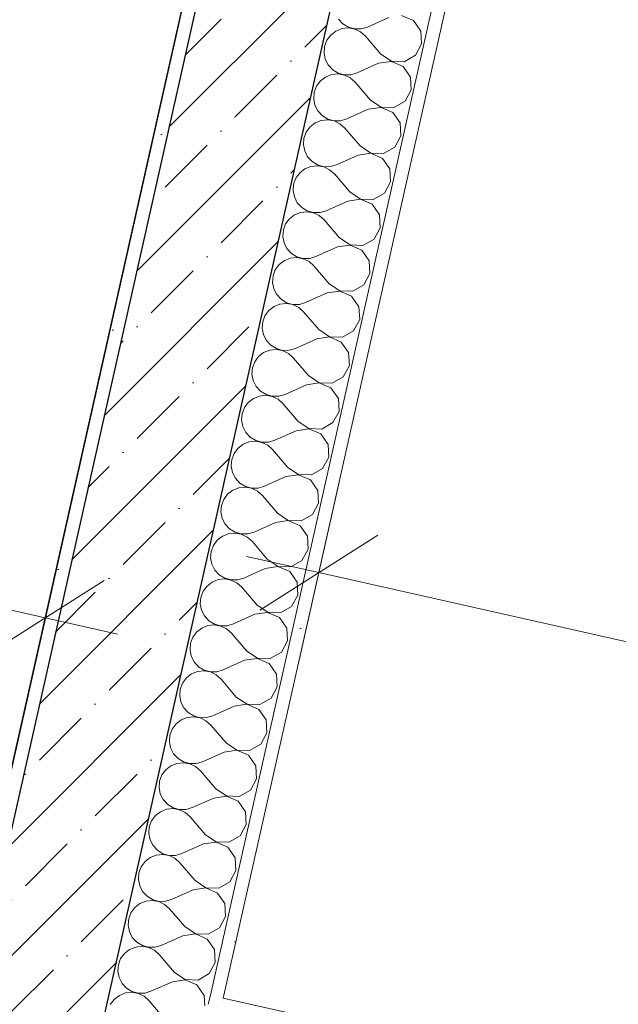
# Model space of a CAD drawing. Header units: millimetres. Extents: x -7145539 to -6664766, y 5874041 to 6141700.
# Tile 160 of 177: x -6931675 to -6930766, y 5904835 to 5906329. Entities that reach past the tile are written whole.
import ezdxf
from ezdxf.enums import TextEntityAlignment as Align

# ---------------------------------------------------------------- set-up
doc = ezdxf.new("R2010")
doc.units = ezdxf.units.MM
doc.header["$MEASUREMENT"] = 0
for name, color, linetype in [('S - квартира_помещение.АР', 7, 'Continuous'), ('S - МОП.АР', 7, 'Continuous'), ('АР-Стены_внутренние_пилоны.АР', 7, 'Continuous'), ('АР-Чертеж-Размеры.АР', 7, 'Continuous')]:
    doc.layers.add(name, color=color, linetype=linetype)
for name, color, linetype, lineweight in [('S - квартира_помещение.АР_Ном._пера__101', 252, 'Continuous', 0), ('АР-Стены_внутренние_пилоны.АР_Ном._пера__1', 7, 'Continuous', 15), ('АР-Чертеж-Размеры.АР_Ном._пера__1', 7, 'Continuous', 0), ('Паспорта Зон Archicad_Ном._пера__1', 7, 'Continuous', 0)]:
    doc.layers.add(name, color=color, linetype=linetype, lineweight=lineweight)
doc.styles.add('РЎР“Р•РќР•Р\xa0Р\x98Р\xa0_РЎРўР\x98Р›Р¬_1', font='txt')
doc.styles.add('РЎР“Р•РќР•Р\xa0Р\x98Р\xa0_РЎРўР\x98Р›Р¬_6', font='GOST_Common.ttf')
doc.dimstyles.new('СГЕНЕРИР_СТИЛЬ__1', dxfattribs={"dimtxt": 150, "dimasz": 142.5, "dimexe": 0.18, "dimexo": 0.0625, "dimgap": 0, "dimtad": 1, "dimdec": 0, "dimzin": 0, "dimdsep": 46, "dimtxsty": 'РЎР“Р•РќР•Р\xa0Р\x98Р\xa0_РЎРўР\x98Р›Р¬_6', "dimblk": 'ARROWHEAD_6', "dimblk1": 'ARROWHEAD_6', "dimblk2": 'ARROWHEAD_6', "dimcen": 0.09, "dimse1": 1, "dimse2": 1, "dimclrd": 7, "dimclre": 7, "dimclrt": 7, "dimazin": 0, "dimtfac": 1, "dimtdec": 4, "dimtmove": 0, "dimatfit": 3, "dimfxl": 1, "dimtolj": 1, "dimtzin": 0, "dimarcsym": 0})
doc.dimstyles.new('СГЕНЕРИР_СТИЛЬ__2', dxfattribs={"dimtxt": 150, "dimasz": 142.5, "dimexe": 0.18, "dimexo": 0.0625, "dimgap": 0, "dimtad": 1, "dimdec": 0, "dimzin": 0, "dimdsep": 46, "dimtxsty": 'РЎР“Р•РќР•Р\xa0Р\x98Р\xa0_РЎРўР\x98Р›Р¬_6', "dimblk": 'ARROWHEAD_6', "dimblk1": 'ARROWHEAD_6', "dimblk2": 'ARROWHEAD_6', "dimcen": 0.09, "dimse1": 1, "dimse2": 1, "dimclrd": 7, "dimclre": 7, "dimclrt": 7, "dimazin": 0, "dimtfac": 1, "dimtdec": 4, "dimtmove": 2, "dimatfit": 3, "dimfxl": 1, "dimtolj": 1, "dimtzin": 0, "dimarcsym": 0})
pattern_1 = [(45, (-6321637.81, 6319297.94), (-111.369318, 111.369318), [0, -105, 0, -157.5]), (110, (-6321287.81, 6319297.94), (148.001588, 53.868173), [0, -77, 0, -133])]

# ---------------------------------------------------------------- blocks, each defined once
blk = doc.blocks.new('Кухня_3_32_1', base_point=(-6933700.5, 5904652.8))
at = {"layer": 'S - квартира_помещение.АР_Ном._пера__101', "color": 252, "linetype": 'Continuous', "lineweight": 0, "flags": 128}
blk.add_lwpolyline([(-6934395.3, 5907283.3), (-6935103.1, 5904131.9), (-6932078.4, 5903452.5), (-6931370.6, 5906603.9)], close=True, dxfattribs=at)
at = {"layer": 'Паспорта Зон Archicad_Ном._пера__1', "color": 7, "lineweight": 0, "style": 'РЎР“Р•РќР•Р\xa0Р\x98Р\xa0_РЎРўР\x98Р›Р¬_1'}
blk.add_attdef('ROOM_NUMBER', text='', height=250, rotation=347.3411, dxfattribs=at).set_placement((-6933229.9, 5905160.8), align=Align.MIDDLE_CENTER)
blk = doc.blocks.new('Стена_201_1', base_point=(-6931226.8, 5906694.6))
at = {"layer": 'АР-Стены_внутренние_пилоны.АР', "linetype": 'Continuous', "lineweight": 0, "true_color": 0x000000}
h = blk.add_hatch(dxfattribs=at)
h.set_pattern_fill('ШТУКАТУРКА__ГИПС_01_0001', color=18, style=0, pattern_type=2)
h.set_pattern_definition(pattern_1)
h.paths.add_polyline_path([(-6931365.8, 5906623.3), (-6931816.2, 5904617.6), (-6931792.7, 5904631), (-6931346.2, 5906618.9)])
h = blk.add_hatch(dxfattribs=at)
h.set_pattern_fill('ЖЕЛЕЗОБЕТОН__PROJECT__0001', color=18, style=0, pattern_type=2)
h.set_pattern_definition([(45, (-6321637.81, 6318947.94), (-84.852814, 84.852814), []), (45, (-6321680.24, 6318990.37), (-84.852814, 84.852814), [90, -30, 0, -30])])
h.paths.add_polyline_path([(-6931346.2, 5906618.9), (-6931752.9, 5904808.4), (-6931557.8, 5904764.6), (-6931151.1, 5906575.1)])
at = {"layer": 'АР-Стены_внутренние_пилоны.АР_Ном._пера__1', "color": 7, "linetype": 'Continuous', "lineweight": 30}
blk.add_line((-6931346.2, 5906618.9), (-6931752.9, 5904808.4), dxfattribs=at)
at = {"layer": 'АР-Стены_внутренние_пилоны.АР_Ном._пера__1', "color": 7, "linetype": 'Continuous', "lineweight": 0, "flags": 128}
blk.add_lwpolyline([(-6931365.8, 5906623.3), (-6931816.2, 5904617.6)], dxfattribs=at)
at = {"layer": 'АР-Стены_внутренние_пилоны.АР_Ном._пера__1', "color": 7, "linetype": 'Continuous', "lineweight": 30, "flags": 128}
blk.add_lwpolyline([(-6931557.8, 5904764.6), (-6931151.1, 5906575.1)], dxfattribs=at)
blk = doc.blocks.new('*D1201', base_point=(-6321637.8, 6318947.9))
at = {"layer": 'АР-Чертеж-Размеры.АР_Ном._пера__1', "color": 7, "linetype": 'Continuous', "lineweight": 0, "transparency": 16777216}
for p, q in [((-6934691.6, 5905963.6), (-6934630, 5906238)), ((-6934571.2, 5906157.6), (-6934750.4, 5906044.1)), ((-6934770.6, 5906125.5), (-6934660.8, 5906100.8)), ((-6934660.8, 5906100.8), (-6931635.7, 5905421.4)), ((-6931666.5, 5905284.2), (-6931604.9, 5905558.6)), ((-6931725.3, 5905364.6), (-6931546.1, 5905478.1)), ((-6931635.7, 5905421.4), (-6931526, 5905396.7))]:
    blk.add_line(p, q, dxfattribs=at)
at = {"layer": 'АР-Чертеж-Размеры.АР_Ном._пера__1', "color": 7, "lineweight": 0, "transparency": 16777216, "insert": (-6933359.6, 5905839.3), "char_height": 150, "attachment_point": 7, "rotation": 347.3411, "style": 'РЎР“Р•РќР•Р\xa0Р\x98Р\xa0_РЎРўР\x98Р›Р¬_6'}
blk.add_mtext('\\A1;{\\pql;\\fGOST Common|b0|i0|c204|p0;\\W1.000000;3\xa0100}', dxfattribs=at)
blk = doc.blocks.new('ARROWHEAD_6')
at = {"color": 0, "linetype": 'Continuous', "lineweight": 0}
for p, q in [((-0.5, -0.5), (0.5, 0.5)), ((0, 0), (-1, 0))]:
    blk.add_line(p, q, dxfattribs=at)
blk = doc.blocks.new('Стена_381_1', base_point=(-6925670.9, 5903503.8))
at = {"layer": 'АР-Стены_внутренние_пилоны.АР', "linetype": 'Continuous', "lineweight": 0, "true_color": 0x000000}
h = blk.add_hatch(dxfattribs=at)
h.set_pattern_fill('ШТУКАТУРКА__ГИПС_01_0001', color=18, style=0, pattern_type=2)
h.set_pattern_definition(pattern_1)
h.paths.add_polyline_path([(-6931388.1, 5904835), (-6931365.5, 5904844.4), (-6931385, 5904848.8)])
h = blk.add_hatch(dxfattribs=at)
h.set_pattern_fill('ШТУКАТУРКА__ГИПС_01_0001', color=18, style=0, pattern_type=2)
h.set_pattern_definition(pattern_1)
h.paths.add_polyline_path([(-6931388.1, 5904835), (-6931389.4, 5904829.2), (-6931369.9, 5904824.9), (-6931365.5, 5904844.4)])
h = blk.add_hatch(dxfattribs=at)
h.set_pattern_fill('ШТУКАТУРКА__ГИПС_01_0001', color=18, style=0, pattern_type=2)
h.set_pattern_definition(pattern_1)
h.paths.add_polyline_path([(-6931369.9, 5904824.9), (-6925779.3, 5903569.2), (-6925774.9, 5903588.7), (-6931365.5, 5904844.4)])
at = {"layer": 'АР-Стены_внутренние_пилоны.АР_Ном._пера__1', "color": 7, "linetype": 'Continuous', "lineweight": 0}
blk.add_line((-6931385, 5904848.8), (-6931388.1, 5904835), dxfattribs=at)
at = {"layer": 'АР-Стены_внутренние_пилоны.АР_Ном._пера__1', "color": 7, "linetype": 'Continuous', "lineweight": 0, "flags": 128}
blk.add_lwpolyline([(-6925774.9, 5903588.7), (-6931365.5, 5904844.4)], dxfattribs=at)
blk = doc.blocks.new('*X1382', base_point=(-6321637.8, 6318947.9))
at = {"layer": 'АР-Стены_внутренние_пилоны.АР_Ном._пера__1', "color": 7, "linetype": 'Continuous', "lineweight": 0}
for p, q in [((-6931190.4, 5906330.4), (-6931183.7, 5906323.1)), ((-6931113.9, 5906332.9), (-6931146.5, 5906318.2)), ((-6931076.7, 5906328), (-6931094.6, 5906335.7)), ((-6931065.5, 5906312), (-6931076.7, 5906328)), ((-6931194.5, 5906312.1), (-6931202.3, 5906306.1)), ((-6931185.3, 5906315.8), (-6931194.5, 5906312.1)), ((-6931175.5, 5906316.8), (-6931185.3, 5906315.8)), ((-6931183.7, 5906323.1), (-6931175.3, 5906318)), ((-6931165.8, 5906315.1), (-6931175.5, 5906316.8)), ((-6931175.3, 5906318), (-6931165.8, 5906315.4)), ((-6931165.8, 5906315.4), (-6931155.9, 5906315.5)), ((-6931157, 5906310.8), (-6931165.8, 5906315.1)), ((-6931149.6, 5906304.3), (-6931157, 5906310.8)), ((-6931155.9, 5906315.5), (-6931146.5, 5906318.2)), ((-6931064.4, 5906292.5), (-6931065.5, 5906312)), ((-6931208.1, 5906298.2), (-6931211.6, 5906288.9)), ((-6931202.3, 5906306.1), (-6931208.1, 5906298.2)), ((-6931126.4, 5906277.1), (-6931149.6, 5906304.3)), ((-6931211.6, 5906288.9), (-6931212.4, 5906279.1)), ((-6931073.7, 5906275.3), (-6931064.4, 5906292.5)), ((-6931212.4, 5906279.1), (-6931210.5, 5906269.4)), ((-6931210.5, 5906269.4), (-6931206, 5906260.7)), ((-6931110.2, 5906266), (-6931129.5, 5906263.2)), ((-6931126.4, 5906277.1), (-6931110.2, 5906266.3)), ((-6931110.2, 5906266.3), (-6931090.7, 5906265.6)), ((-6931092.3, 5906258.3), (-6931110.2, 5906266)), ((-6931090.7, 5906265.6), (-6931073.7, 5906275.3)), ((-6931206, 5906260.7), (-6931199.3, 5906253.4)), ((-6931199.3, 5906253.4), (-6931190.9, 5906248.3)), ((-6931129.5, 5906263.2), (-6931162.1, 5906248.5)), ((-6931081.1, 5906242.3), (-6931092.3, 5906258.3)), ((-6931217.9, 5906236.4), (-6931223.8, 5906228.5)), ((-6931210.1, 5906242.4), (-6931217.9, 5906236.4)), ((-6931201, 5906246.1), (-6931210.1, 5906242.4)), ((-6931191.2, 5906247.1), (-6931201, 5906246.1)), ((-6931181.5, 5906245.4), (-6931191.2, 5906247.1)), ((-6931190.9, 5906248.3), (-6931181.4, 5906245.7)), ((-6931172.6, 5906241.1), (-6931181.5, 5906245.4)), ((-6931181.4, 5906245.7), (-6931171.6, 5906245.8)), ((-6931165.2, 5906234.6), (-6931172.6, 5906241.1)), ((-6931171.6, 5906245.8), (-6931162.1, 5906248.5)), ((-6931080, 5906222.8), (-6931081.1, 5906242.3)), ((-6931223.8, 5906228.5), (-6931227.3, 5906219.2)), ((-6931142.1, 5906207.4), (-6931165.2, 5906234.6)), ((-6931089.4, 5906205.6), (-6931080, 5906222.8)), ((-6931227.3, 5906219.2), (-6931228.1, 5906209.4)), ((-6931228.1, 5906209.4), (-6931226.2, 5906199.7)), ((-6931142.1, 5906207.4), (-6931125.8, 5906196.6)), ((-6931106.3, 5906195.9), (-6931089.4, 5906205.6)), ((-6931226.2, 5906199.7), (-6931221.7, 5906191)), ((-6931221.7, 5906191), (-6931215, 5906183.7)), ((-6931145.2, 5906193.5), (-6931177.8, 5906178.8)), ((-6931125.9, 5906196.3), (-6931145.2, 5906193.5)), ((-6931108, 5906188.6), (-6931125.9, 5906196.3)), ((-6931125.8, 5906196.6), (-6931106.3, 5906195.9)), ((-6931216.6, 5906176.4), (-6931225.8, 5906172.7)), ((-6931206.8, 5906177.4), (-6931216.6, 5906176.4)), ((-6931215, 5906183.7), (-6931206.6, 5906178.6)), ((-6931197.1, 5906175.7), (-6931206.8, 5906177.4)), ((-6931206.6, 5906178.6), (-6931197.1, 5906176)), ((-6931197.1, 5906176), (-6931187.2, 5906176.1)), ((-6931188.3, 5906171.4), (-6931197.1, 5906175.7)), ((-6931187.2, 5906176.1), (-6931177.8, 5906178.8)), ((-6931096.8, 5906172.6), (-6931108, 5906188.6)), ((-6931233.6, 5906166.7), (-6931239.4, 5906158.8)), ((-6931225.8, 5906172.7), (-6931233.6, 5906166.7)), ((-6931180.9, 5906164.9), (-6931188.3, 5906171.4)), ((-6931157.7, 5906137.7), (-6931180.9, 5906164.9)), ((-6931095.7, 5906153.1), (-6931096.8, 5906172.6)), ((-6931242.9, 5906149.5), (-6931243.7, 5906139.7)), ((-6931239.4, 5906158.8), (-6931242.9, 5906149.5)), ((-6931105, 5906135.9), (-6931095.7, 5906153.1)), ((-6931243.7, 5906139.7), (-6931241.8, 5906130.1)), ((-6931157.7, 5906137.7), (-6931141.5, 5906126.9)), ((-6931122, 5906126.2), (-6931105, 5906135.9)), ((-6931241.8, 5906130.1), (-6931237.3, 5906121.3)), ((-6931237.3, 5906121.3), (-6931230.6, 5906114.1)), ((-6931160.8, 5906123.8), (-6931193.4, 5906109.1)), ((-6931141.5, 5906126.6), (-6931160.8, 5906123.8)), ((-6931141.5, 5906126.9), (-6931122, 5906126.2)), ((-6931123.6, 5906118.9), (-6931141.5, 5906126.6)), ((-6931112.4, 5906102.9), (-6931123.6, 5906118.9)), ((-6931241.4, 5906103), (-6931249.2, 5906097)), ((-6931232.3, 5906106.7), (-6931241.4, 5906103)), ((-6931222.5, 5906107.7), (-6931232.3, 5906106.7)), ((-6931230.6, 5906114.1), (-6931222.2, 5906108.9)), ((-6931212.8, 5906106), (-6931222.5, 5906107.7)), ((-6931222.2, 5906108.9), (-6931212.7, 5906106.3)), ((-6931203.9, 5906101.7), (-6931212.8, 5906106)), ((-6931212.7, 5906106.3), (-6931202.9, 5906106.4)), ((-6931196.5, 5906095.2), (-6931203.9, 5906101.7)), ((-6931202.9, 5906106.4), (-6931193.4, 5906109.1)), ((-6931111.4, 5906083.4), (-6931112.4, 5906102.9)), ((-6931255.1, 5906089.1), (-6931258.6, 5906079.9)), ((-6931249.2, 5906097), (-6931255.1, 5906089.1)), ((-6931173.4, 5906068), (-6931196.5, 5906095.2)), ((-6931258.6, 5906079.9), (-6931259.4, 5906070)), ((-6931120.7, 5906066.2), (-6931111.4, 5906083.4)), ((-6931259.4, 5906070), (-6931257.5, 5906060.4)), ((-6931257.5, 5906060.4), (-6931253, 5906051.6)), ((-6931157.2, 5906056.9), (-6931176.5, 5906054.1)), ((-6931173.4, 5906068), (-6931157.1, 5906057.2)), ((-6931139.3, 5906049.2), (-6931157.2, 5906056.9)), ((-6931157.1, 5906057.2), (-6931137.6, 5906056.6)), ((-6931137.6, 5906056.6), (-6931120.7, 5906066.2)), ((-6931253, 5906051.6), (-6931246.3, 5906044.4)), ((-6931246.3, 5906044.4), (-6931237.9, 5906039.2)), ((-6931176.5, 5906054.1), (-6931209.1, 5906039.5)), ((-6931128.1, 5906033.2), (-6931139.3, 5906049.2)), ((-6931264.9, 5906027.3), (-6931270.8, 5906019.4)), ((-6931257.1, 5906033.3), (-6931264.9, 5906027.3)), ((-6931248, 5906037), (-6931257.1, 5906033.3)), ((-6931238.2, 5906038), (-6931248, 5906037)), ((-6931228.4, 5906036.3), (-6931238.2, 5906038)), ((-6931237.9, 5906039.2), (-6931228.4, 5906036.6)), ((-6931228.4, 5906036.6), (-6931218.5, 5906036.7)), ((-6931219.6, 5906032.1), (-6931228.4, 5906036.3)), ((-6931212.2, 5906025.5), (-6931219.6, 5906032.1)), ((-6931218.5, 5906036.7), (-6931209.1, 5906039.5)), ((-6931127, 5906013.7), (-6931128.1, 5906033.2)), ((-6931270.8, 5906019.4), (-6931274.2, 5906010.2)), ((-6931189, 5905998.3), (-6931212.2, 5906025.5)), ((-6931136.3, 5905996.5), (-6931127, 5906013.7)), ((-6931274.2, 5906010.2), (-6931275, 5906000.3)), ((-6931275, 5906000.3), (-6931273.1, 5905990.7)), ((-6931189, 5905998.3), (-6931172.8, 5905987.5)), ((-6931153.3, 5905986.9), (-6931136.3, 5905996.5)), ((-6931273.1, 5905990.7), (-6931268.7, 5905981.9)), ((-6931268.7, 5905981.9), (-6931262, 5905974.7)), ((-6931192.2, 5905984.4), (-6931224.7, 5905969.8)), ((-6931172.8, 5905987.2), (-6931192.2, 5905984.4)), ((-6931172.8, 5905987.5), (-6931153.3, 5905986.9)), ((-6931154.9, 5905979.5), (-6931172.8, 5905987.2)), ((-6931263.6, 5905967.3), (-6931272.8, 5905963.6)), ((-6931253.8, 5905968.3), (-6931263.6, 5905967.3)), ((-6931262, 5905974.7), (-6931253.5, 5905969.5)), ((-6931244.1, 5905966.6), (-6931253.8, 5905968.3)), ((-6931253.5, 5905969.5), (-6931244, 5905966.9)), ((-6931235.2, 5905962.4), (-6931244.1, 5905966.6)), ((-6931244, 5905966.9), (-6931234.2, 5905967)), ((-6931234.2, 5905967), (-6931224.7, 5905969.8)), ((-6931143.7, 5905963.5), (-6931154.9, 5905979.5)), ((-6931280.6, 5905957.6), (-6931286.4, 5905949.7)), ((-6931272.8, 5905963.6), (-6931280.6, 5905957.6)), ((-6931227.9, 5905955.8), (-6931235.2, 5905962.4)), ((-6931204.7, 5905928.7), (-6931227.9, 5905955.8)), ((-6931142.7, 5905944), (-6931143.7, 5905963.5)), ((-6931289.9, 5905940.5), (-6931290.7, 5905930.6)), ((-6931286.4, 5905949.7), (-6931289.9, 5905940.5)), ((-6931152, 5905926.9), (-6931142.7, 5905944)), ((-6931290.7, 5905930.6), (-6931288.8, 5905921)), ((-6931204.7, 5905928.7), (-6931188.4, 5905917.8)), ((-6931168.9, 5905917.2), (-6931152, 5905926.9)), ((-6931288.8, 5905921), (-6931284.3, 5905912.2)), ((-6931284.3, 5905912.2), (-6931277.6, 5905905)), ((-6931207.8, 5905914.7), (-6931240.4, 5905900.1)), ((-6931188.5, 5905917.6), (-6931207.8, 5905914.7)), ((-6931170.6, 5905909.8), (-6931188.5, 5905917.6)), ((-6931188.4, 5905917.8), (-6931168.9, 5905917.2)), ((-6931159.4, 5905893.8), (-6931170.6, 5905909.8)), ((-6931288.4, 5905894), (-6931296.2, 5905887.9)), ((-6931279.3, 5905897.6), (-6931288.4, 5905894)), ((-6931269.5, 5905898.6), (-6931279.3, 5905897.6)), ((-6931277.6, 5905905), (-6931269.2, 5905899.9)), ((-6931259.8, 5905897), (-6931269.5, 5905898.6)), ((-6931269.2, 5905899.9), (-6931259.7, 5905897.2)), ((-6931250.9, 5905892.7), (-6931259.8, 5905897)), ((-6931259.7, 5905897.2), (-6931249.8, 5905897.3)), ((-6931243.5, 5905886.1), (-6931250.9, 5905892.7)), ((-6931249.8, 5905897.3), (-6931240.4, 5905900.1)), ((-6931158.3, 5905874.3), (-6931159.4, 5905893.8)), ((-6931302.1, 5905880), (-6931305.5, 5905870.8)), ((-6931296.2, 5905887.9), (-6931302.1, 5905880)), ((-6931220.3, 5905859), (-6931243.5, 5905886.1)), ((-6931305.5, 5905870.8), (-6931306.3, 5905861)), ((-6931167.6, 5905857.2), (-6931158.3, 5905874.3)), ((-6931306.3, 5905861), (-6931304.4, 5905851.3)), ((-6931304.4, 5905851.3), (-6931300, 5905842.5)), ((-6931204.1, 5905847.9), (-6931223.5, 5905845)), ((-6931220.3, 5905859), (-6931204.1, 5905848.1)), ((-6931204.1, 5905848.1), (-6931184.6, 5905847.5)), ((-6931186.2, 5905840.1), (-6931204.1, 5905847.9)), ((-6931184.6, 5905847.5), (-6931167.6, 5905857.2)), ((-6931300, 5905842.5), (-6931293.3, 5905835.3)), ((-6931293.3, 5905835.3), (-6931284.8, 5905830.2)), ((-6931223.5, 5905845), (-6931256, 5905830.4)), ((-6931175.1, 5905824.1), (-6931186.2, 5905840.1)), ((-6931311.9, 5905818.2), (-6931317.7, 5905810.3)), ((-6931304.1, 5905824.3), (-6931311.9, 5905818.2)), ((-6931294.9, 5905827.9), (-6931304.1, 5905824.3)), ((-6931285.1, 5905829), (-6931294.9, 5905827.9)), ((-6931275.4, 5905827.3), (-6931285.1, 5905829)), ((-6931284.8, 5905830.2), (-6931275.3, 5905827.5)), ((-6931266.5, 5905823), (-6931275.4, 5905827.3)), ((-6931275.3, 5905827.5), (-6931265.5, 5905827.6)), ((-6931259.2, 5905816.4), (-6931266.5, 5905823)), ((-6931265.5, 5905827.6), (-6931256, 5905830.4)), ((-6931174, 5905804.6), (-6931175.1, 5905824.1)), ((-6931317.7, 5905810.3), (-6931321.2, 5905801.1)), ((-6931236, 5905789.3), (-6931259.2, 5905816.4)), ((-6931183.3, 5905787.5), (-6931174, 5905804.6)), ((-6931321.2, 5905801.1), (-6931322, 5905791.3)), ((-6931322, 5905791.3), (-6931320.1, 5905781.6)), ((-6931236, 5905789.3), (-6931219.7, 5905778.4)), ((-6931200.2, 5905777.8), (-6931183.3, 5905787.5)), ((-6931320.1, 5905781.6), (-6931315.6, 5905772.8)), ((-6931315.6, 5905772.8), (-6931308.9, 5905765.6)), ((-6931239.1, 5905775.3), (-6931271.7, 5905760.7)), ((-6931219.8, 5905778.2), (-6931239.1, 5905775.3)), ((-6931201.9, 5905770.4), (-6931219.8, 5905778.2)), ((-6931219.7, 5905778.4), (-6931200.2, 5905777.8)), ((-6931310.6, 5905758.2), (-6931319.7, 5905754.6)), ((-6931300.8, 5905759.3), (-6931310.6, 5905758.2)), ((-6931308.9, 5905765.6), (-6931300.5, 5905760.5)), ((-6931291.1, 5905757.6), (-6931300.8, 5905759.3)), ((-6931300.5, 5905760.5), (-6931291, 5905757.8)), ((-6931282.2, 5905753.3), (-6931291.1, 5905757.6)), ((-6931291, 5905757.8), (-6931281.1, 5905757.9)), ((-6931281.1, 5905757.9), (-6931271.7, 5905760.7)), ((-6931190.7, 5905754.4), (-6931201.9, 5905770.4)), ((-6931327.5, 5905748.5), (-6931333.4, 5905740.6)), ((-6931319.7, 5905754.6), (-6931327.5, 5905748.5)), ((-6931274.8, 5905746.7), (-6931282.2, 5905753.3)), ((-6931251.6, 5905719.6), (-6931274.8, 5905746.7)), ((-6931189.6, 5905734.9), (-6931190.7, 5905754.4)), ((-6931336.8, 5905731.4), (-6931337.6, 5905721.6)), ((-6931333.4, 5905740.6), (-6931336.8, 5905731.4)), ((-6931198.9, 5905717.8), (-6931189.6, 5905734.9)), ((-6931337.6, 5905721.6), (-6931335.7, 5905711.9)), ((-6931251.6, 5905719.6), (-6931235.4, 5905708.8)), ((-6931215.9, 5905708.1), (-6931198.9, 5905717.8)), ((-6931335.7, 5905711.9), (-6931331.3, 5905703.1)), ((-6931331.3, 5905703.1), (-6931324.6, 5905695.9)), ((-6931254.8, 5905705.6), (-6931287.3, 5905691)), ((-6931235.5, 5905708.5), (-6931254.8, 5905705.6)), ((-6931217.5, 5905700.7), (-6931235.5, 5905708.5)), ((-6931235.4, 5905708.8), (-6931215.9, 5905708.1)), ((-6931206.4, 5905684.7), (-6931217.5, 5905700.7)), ((-6931335.4, 5905684.9), (-6931343.2, 5905678.8)), ((-6931326.2, 5905688.5), (-6931335.4, 5905684.9)), ((-6931316.4, 5905689.6), (-6931326.2, 5905688.5)), ((-6931324.6, 5905695.9), (-6931316.1, 5905690.8)), ((-6931306.7, 5905687.9), (-6931316.4, 5905689.6)), ((-6931316.1, 5905690.8), (-6931306.6, 5905688.2)), ((-6931297.8, 5905683.6), (-6931306.7, 5905687.9)), ((-6931306.6, 5905688.2), (-6931296.8, 5905688.2)), ((-6931290.5, 5905677.1), (-6931297.8, 5905683.6)), ((-6931296.8, 5905688.2), (-6931287.3, 5905691)), ((-6931205.3, 5905665.2), (-6931206.4, 5905684.7)), ((-6931349, 5905670.9), (-6931352.5, 5905661.7)), ((-6931343.2, 5905678.8), (-6931349, 5905670.9)), ((-6931267.3, 5905649.9), (-6931290.5, 5905677.1)), ((-6931352.5, 5905661.7), (-6931353.3, 5905651.9)), ((-6931214.6, 5905648.1), (-6931205.3, 5905665.2)), ((-6931353.3, 5905651.9), (-6931351.4, 5905642.2)), ((-6931351.4, 5905642.2), (-6931346.9, 5905633.4)), ((-6931251.1, 5905638.8), (-6931270.4, 5905635.9)), ((-6931267.3, 5905649.9), (-6931251, 5905639.1)), ((-6931233.2, 5905631), (-6931251.1, 5905638.8)), ((-6931251, 5905639.1), (-6931231.5, 5905638.4)), ((-6931231.5, 5905638.4), (-6931214.6, 5905648.1)), ((-6931346.9, 5905633.4), (-6931340.2, 5905626.2)), ((-6931340.2, 5905626.2), (-6931331.8, 5905621.1)), ((-6931270.4, 5905635.9), (-6931303, 5905621.3)), ((-6931222, 5905615), (-6931233.2, 5905631)), ((-6931358.8, 5905609.2), (-6931364.7, 5905601.2)), ((-6931351, 5905615.2), (-6931358.8, 5905609.2)), ((-6931341.9, 5905618.8), (-6931351, 5905615.2)), ((-6931332.1, 5905619.9), (-6931341.9, 5905618.8)), ((-6931322.4, 5905618.2), (-6931332.1, 5905619.9)), ((-6931331.8, 5905621.1), (-6931322.3, 5905618.5)), ((-6931313.5, 5905613.9), (-6931322.4, 5905618.2)), ((-6931322.3, 5905618.5), (-6931312.4, 5905618.5)), ((-6931306.1, 5905607.4), (-6931313.5, 5905613.9)), ((-6931312.4, 5905618.5), (-6931303, 5905621.3)), ((-6931220.9, 5905595.5), (-6931222, 5905615)), ((-6931364.7, 5905601.2), (-6931368.1, 5905592)), ((-6931282.9, 5905580.2), (-6931306.1, 5905607.4)), ((-6931230.2, 5905578.4), (-6931220.9, 5905595.5)), ((-6931368.1, 5905592), (-6931368.9, 5905582.2)), ((-6931368.9, 5905582.2), (-6931367, 5905572.5)), ((-6931282.9, 5905580.2), (-6931266.7, 5905569.4)), ((-6931247.2, 5905568.7), (-6931230.2, 5905578.4)), ((-6931367, 5905572.5), (-6931362.6, 5905563.7)), ((-6931362.6, 5905563.7), (-6931355.9, 5905556.5)), ((-6931286.1, 5905566.3), (-6931318.6, 5905551.6)), ((-6931266.8, 5905569.1), (-6931286.1, 5905566.3)), ((-6931248.8, 5905561.3), (-6931266.8, 5905569.1)), ((-6931266.7, 5905569.4), (-6931247.2, 5905568.7)), ((-6931357.5, 5905549.2), (-6931366.7, 5905545.5)), ((-6931347.7, 5905550.2), (-6931357.5, 5905549.2)), ((-6931355.9, 5905556.5), (-6931347.5, 5905551.4)), ((-6931338, 5905548.5), (-6931347.7, 5905550.2)), ((-6931347.5, 5905551.4), (-6931338, 5905548.8)), ((-6931338, 5905548.8), (-6931328.1, 5905548.8)), ((-6931329.1, 5905544.2), (-6931338, 5905548.5)), ((-6931328.1, 5905548.8), (-6931318.6, 5905551.6)), ((-6931237.7, 5905545.3), (-6931248.8, 5905561.3)), ((-6931374.5, 5905539.5), (-6931380.3, 5905531.5)), ((-6931366.7, 5905545.5), (-6931374.5, 5905539.5)), ((-6931321.8, 5905537.7), (-6931329.1, 5905544.2)), ((-6931298.6, 5905510.5), (-6931321.8, 5905537.7)), ((-6931236.6, 5905525.9), (-6931237.7, 5905545.3)), ((-6931383.8, 5905522.3), (-6931384.6, 5905512.5)), ((-6931380.3, 5905531.5), (-6931383.8, 5905522.3)), ((-6931245.9, 5905508.7), (-6931236.6, 5905525.9)), ((-6931384.6, 5905512.5), (-6931382.7, 5905502.8)), ((-6931298.6, 5905510.5), (-6931282.3, 5905499.7)), ((-6931262.8, 5905499), (-6931245.9, 5905508.7)), ((-6931382.7, 5905502.8), (-6931378.2, 5905494)), ((-6931378.2, 5905494), (-6931371.5, 5905486.8)), ((-6931301.7, 5905496.6), (-6931334.3, 5905481.9)), ((-6931282.4, 5905499.4), (-6931301.7, 5905496.6)), ((-6931264.5, 5905491.7), (-6931282.4, 5905499.4)), ((-6931282.3, 5905499.7), (-6931262.8, 5905499)), ((-6931253.3, 5905475.7), (-6931264.5, 5905491.7)), ((-6931382.3, 5905475.8), (-6931390.1, 5905469.8)), ((-6931373.2, 5905479.5), (-6931382.3, 5905475.8)), ((-6931363.4, 5905480.5), (-6931373.2, 5905479.5)), ((-6931371.5, 5905486.8), (-6931363.1, 5905481.7)), ((-6931353.7, 5905478.8), (-6931363.4, 5905480.5)), ((-6931363.1, 5905481.7), (-6931353.6, 5905479.1)), ((-6931344.8, 5905474.5), (-6931353.7, 5905478.8)), ((-6931353.6, 5905479.1), (-6931343.8, 5905479.2)), ((-6931337.4, 5905468), (-6931344.8, 5905474.5)), ((-6931343.8, 5905479.2), (-6931334.3, 5905481.9)), ((-6931252.2, 5905456.2), (-6931253.3, 5905475.7)), ((-6931396, 5905461.8), (-6931399.4, 5905452.6)), ((-6931390.1, 5905469.8), (-6931396, 5905461.8)), ((-6931314.2, 5905440.8), (-6931337.4, 5905468)), ((-6931399.4, 5905452.6), (-6931400.3, 5905442.8)), ((-6931261.6, 5905439), (-6931252.2, 5905456.2)), ((-6931400.3, 5905442.8), (-6931398.4, 5905433.1)), ((-6931398.4, 5905433.1), (-6931393.9, 5905424.4)), ((-6931298.1, 5905429.7), (-6931317.4, 5905426.9)), ((-6931314.2, 5905440.8), (-6931298, 5905430)), ((-6931280.1, 5905422), (-6931298.1, 5905429.7)), ((-6931298, 5905430), (-6931278.5, 5905429.3)), ((-6931278.5, 5905429.3), (-6931261.6, 5905439)), ((-6931393.9, 5905424.4), (-6931387.2, 5905417.1)), ((-6931387.2, 5905417.1), (-6931378.8, 5905412)), ((-6931317.4, 5905426.9), (-6931350, 5905412.2)), ((-6931269, 5905406), (-6931280.1, 5905422)), ((-6931405.8, 5905400.1), (-6931411.6, 5905392.2)), ((-6931398, 5905406.1), (-6931405.8, 5905400.1)), ((-6931388.8, 5905409.8), (-6931398, 5905406.1)), ((-6931379, 5905410.8), (-6931388.8, 5905409.8)), ((-6931369.3, 5905409.1), (-6931379, 5905410.8)), ((-6931378.8, 5905412), (-6931369.3, 5905409.4)), ((-6931369.3, 5905409.4), (-6931359.4, 5905409.5)), ((-6931360.5, 5905404.8), (-6931369.3, 5905409.1)), ((-6931353.1, 5905398.3), (-6931360.5, 5905404.8)), ((-6931359.4, 5905409.5), (-6931350, 5905412.2)), ((-6931267.9, 5905386.5), (-6931269, 5905406)), ((-6931411.6, 5905392.2), (-6931415.1, 5905382.9)), ((-6931329.9, 5905371.1), (-6931353.1, 5905398.3)), ((-6931277.2, 5905369.3), (-6931267.9, 5905386.5)), ((-6931415.1, 5905382.9), (-6931415.9, 5905373.1)), ((-6931415.9, 5905373.1), (-6931414, 5905363.4)), ((-6931329.9, 5905371.1), (-6931313.7, 5905360.3)), ((-6931294.1, 5905359.6), (-6931277.2, 5905369.3)), ((-6931414, 5905363.4), (-6931409.5, 5905354.7)), ((-6931409.5, 5905354.7), (-6931402.8, 5905347.4)), ((-6931333, 5905357.2), (-6931365.6, 5905342.5)), ((-6931313.7, 5905360), (-6931333, 5905357.2)), ((-6931313.7, 5905360.3), (-6931294.1, 5905359.6)), ((-6931295.8, 5905352.3), (-6931313.7, 5905360)), ((-6931404.5, 5905340.1), (-6931413.6, 5905336.4)), ((-6931394.7, 5905341.1), (-6931404.5, 5905340.1)), ((-6931402.8, 5905347.4), (-6931394.4, 5905342.3)), ((-6931385, 5905339.4), (-6931394.7, 5905341.1)), ((-6931394.4, 5905342.3), (-6931384.9, 5905339.7)), ((-6931376.1, 5905335.1), (-6931385, 5905339.4)), ((-6931384.9, 5905339.7), (-6931375.1, 5905339.8)), ((-6931375.1, 5905339.8), (-6931365.6, 5905342.5)), ((-6931284.6, 5905336.3), (-6931295.8, 5905352.3)), ((-6931421.4, 5905330.4), (-6931427.3, 5905322.5)), ((-6931413.6, 5905336.4), (-6931421.4, 5905330.4)), ((-6931368.7, 5905328.6), (-6931376.1, 5905335.1)), ((-6931345.6, 5905301.4), (-6931368.7, 5905328.6)), ((-6931283.5, 5905316.8), (-6931284.6, 5905336.3)), ((-6931430.8, 5905313.2), (-6931431.6, 5905303.4)), ((-6931427.3, 5905322.5), (-6931430.8, 5905313.2)), ((-6931292.9, 5905299.6), (-6931283.5, 5905316.8)), ((-6931431.6, 5905303.4), (-6931429.7, 5905293.7)), ((-6931345.6, 5905301.4), (-6931329.3, 5905290.6)), ((-6931309.8, 5905289.9), (-6931292.9, 5905299.6)), ((-6931429.7, 5905293.7), (-6931425.2, 5905285)), ((-6931425.2, 5905285), (-6931418.5, 5905277.7)), ((-6931348.7, 5905287.5), (-6931381.3, 5905272.8)), ((-6931329.4, 5905290.3), (-6931348.7, 5905287.5)), ((-6931311.5, 5905282.6), (-6931329.4, 5905290.3)), ((-6931329.3, 5905290.6), (-6931309.8, 5905289.9)), ((-6931300.3, 5905266.6), (-6931311.5, 5905282.6)), ((-6931429.3, 5905266.7), (-6931437.1, 5905260.7)), ((-6931420.1, 5905270.4), (-6931429.3, 5905266.7)), ((-6931410.3, 5905271.4), (-6931420.1, 5905270.4)), ((-6931418.5, 5905277.7), (-6931410.1, 5905272.6)), ((-6931400.6, 5905269.7), (-6931410.3, 5905271.4)), ((-6931410.1, 5905272.6), (-6931400.6, 5905270)), ((-6931400.6, 5905270), (-6931390.7, 5905270.1)), ((-6931391.8, 5905265.4), (-6931400.6, 5905269.7)), ((-6931384.4, 5905258.9), (-6931391.8, 5905265.4)), ((-6931390.7, 5905270.1), (-6931381.3, 5905272.8)), ((-6931299.2, 5905247.1), (-6931300.3, 5905266.6)), ((-6931442.9, 5905252.8), (-6931446.4, 5905243.5)), ((-6931437.1, 5905260.7), (-6931442.9, 5905252.8)), ((-6931361.2, 5905231.7), (-6931384.4, 5905258.9)), ((-6931446.4, 5905243.5), (-6931447.2, 5905233.7)), ((-6931308.5, 5905229.9), (-6931299.2, 5905247.1)), ((-6931447.2, 5905233.7), (-6931445.3, 5905224.1)), ((-6931445.3, 5905224.1), (-6931440.8, 5905215.3)), ((-6931345, 5905220.6), (-6931364.3, 5905217.8)), ((-6931361.2, 5905231.7), (-6931345, 5905220.9)), ((-6931345, 5905220.9), (-6931325.5, 5905220.2)), ((-6931327.1, 5905212.9), (-6931345, 5905220.6)), ((-6931325.5, 5905220.2), (-6931308.5, 5905229.9)), ((-6931440.8, 5905215.3), (-6931434.1, 5905208.1)), ((-6931434.1, 5905208.1), (-6931425.7, 5905202.9)), ((-6931364.3, 5905217.8), (-6931396.9, 5905203.1)), ((-6931315.9, 5905196.9), (-6931327.1, 5905212.9)), ((-6931452.7, 5905191), (-6931458.6, 5905183.1)), ((-6931444.9, 5905197), (-6931452.7, 5905191)), ((-6931435.8, 5905200.7), (-6931444.9, 5905197)), ((-6931426, 5905201.7), (-6931435.8, 5905200.7)), ((-6931416.3, 5905200), (-6931426, 5905201.7)), ((-6931425.7, 5905202.9), (-6931416.2, 5905200.3)), ((-6931407.4, 5905195.7), (-6931416.3, 5905200)), ((-6931416.2, 5905200.3), (-6931406.4, 5905200.4)), ((-6931400, 5905189.2), (-6931407.4, 5905195.7)), ((-6931406.4, 5905200.4), (-6931396.9, 5905203.1)), ((-6931314.8, 5905177.4), (-6931315.9, 5905196.9)), ((-6931458.6, 5905183.1), (-6931462.1, 5905173.9)), ((-6931376.9, 5905162), (-6931400, 5905189.2)), ((-6931324.2, 5905160.2), (-6931314.8, 5905177.4)), ((-6931462.1, 5905173.9), (-6931462.9, 5905164)), ((-6931462.9, 5905164), (-6931461, 5905154.4)), ((-6931376.9, 5905162), (-6931360.6, 5905151.2)), ((-6931341.1, 5905150.6), (-6931324.2, 5905160.2)), ((-6931461, 5905154.4), (-6931456.5, 5905145.6)), ((-6931456.5, 5905145.6), (-6931449.8, 5905138.4)), ((-6931380, 5905148.1), (-6931412.6, 5905133.5)), ((-6931360.7, 5905150.9), (-6931380, 5905148.1)), ((-6931342.8, 5905143.2), (-6931360.7, 5905150.9)), ((-6931360.6, 5905151.2), (-6931341.1, 5905150.6)), ((-6931451.4, 5905131), (-6931460.6, 5905127.3)), ((-6931441.6, 5905132), (-6931451.4, 5905131)), ((-6931449.8, 5905138.4), (-6931441.4, 5905133.2)), ((-6931431.9, 5905130.3), (-6931441.6, 5905132)), ((-6931441.4, 5905133.2), (-6931431.9, 5905130.6)), ((-6931431.9, 5905130.6), (-6931422, 5905130.7)), ((-6931423.1, 5905126.1), (-6931431.9, 5905130.3)), ((-6931422, 5905130.7), (-6931412.6, 5905133.5)), ((-6931331.6, 5905127.2), (-6931342.8, 5905143.2)), ((-6931468.4, 5905121.3), (-6931474.2, 5905113.4)), ((-6931460.6, 5905127.3), (-6931468.4, 5905121.3)), ((-6931415.7, 5905119.5), (-6931423.1, 5905126.1)), ((-6931392.5, 5905092.3), (-6931415.7, 5905119.5)), ((-6931330.5, 5905107.7), (-6931331.6, 5905127.2)), ((-6931477.7, 5905104.2), (-6931478.5, 5905094.3)), ((-6931474.2, 5905113.4), (-6931477.7, 5905104.2)), ((-6931339.8, 5905090.5), (-6931330.5, 5905107.7)), ((-6931478.5, 5905094.3), (-6931476.6, 5905084.7)), ((-6931476.6, 5905084.7), (-6931472.1, 5905075.9)), ((-6931392.5, 5905092.3), (-6931376.3, 5905081.5)), ((-6931356.8, 5905080.9), (-6931339.8, 5905090.5)), ((-6931472.1, 5905075.9), (-6931465.4, 5905068.7)), ((-6931395.6, 5905078.4), (-6931428.2, 5905063.8)), ((-6931376.3, 5905081.2), (-6931395.6, 5905078.4)), ((-6931376.3, 5905081.5), (-6931356.8, 5905080.9)), ((-6931358.4, 5905073.5), (-6931376.3, 5905081.2)), ((-6931347.2, 5905057.5), (-6931358.4, 5905073.5)), ((-6931476.2, 5905057.6), (-6931484, 5905051.6)), ((-6931467.1, 5905061.3), (-6931476.2, 5905057.6)), ((-6931457.3, 5905062.3), (-6931467.1, 5905061.3)), ((-6931465.4, 5905068.7), (-6931457, 5905063.5)), ((-6931447.6, 5905060.6), (-6931457.3, 5905062.3)), ((-6931457, 5905063.5), (-6931447.5, 5905060.9)), ((-6931438.7, 5905056.4), (-6931447.6, 5905060.6)), ((-6931447.5, 5905060.9), (-6931437.7, 5905061)), ((-6931431.3, 5905049.8), (-6931438.7, 5905056.4)), ((-6931437.7, 5905061), (-6931428.2, 5905063.8)), ((-6931346.2, 5905038), (-6931347.2, 5905057.5)), ((-6931489.9, 5905043.7), (-6931493.4, 5905034.5)), ((-6931484, 5905051.6), (-6931489.9, 5905043.7)), ((-6931408.2, 5905022.7), (-6931431.3, 5905049.8)), ((-6931493.4, 5905034.5), (-6931494.2, 5905024.6)), ((-6931355.5, 5905020.9), (-6931346.2, 5905038)), ((-6931494.2, 5905024.6), (-6931492.3, 5905015)), ((-6931492.3, 5905015), (-6931487.8, 5905006.2)), ((-6931392, 5905011.6), (-6931411.3, 5905008.7)), ((-6931408.2, 5905022.7), (-6931391.9, 5905011.8)), ((-6931374.1, 5905003.8), (-6931392, 5905011.6)), ((-6931391.9, 5905011.8), (-6931372.4, 5905011.2)), ((-6931372.4, 5905011.2), (-6931355.5, 5905020.9)), ((-6931487.8, 5905006.2), (-6931481.1, 5904999)), ((-6931481.1, 5904999), (-6931472.7, 5904993.9)), ((-6931411.3, 5905008.7), (-6931443.9, 5904994.1)), ((-6931362.9, 5904987.8), (-6931374.1, 5905003.8)), ((-6931499.7, 5904981.9), (-6931505.6, 5904974)), ((-6931491.9, 5904988), (-6931499.7, 5904981.9)), ((-6931482.8, 5904991.6), (-6931491.9, 5904988)), ((-6931473, 5904992.6), (-6931482.8, 5904991.6)), ((-6931463.2, 5904991), (-6931473, 5904992.6)), ((-6931472.7, 5904993.9), (-6931463.2, 5904991.2)), ((-6931463.2, 5904991.2), (-6931453.3, 5904991.3)), ((-6931454.4, 5904986.7), (-6931463.2, 5904991)), ((-6931447, 5904980.1), (-6931454.4, 5904986.7)), ((-6931453.3, 5904991.3), (-6931443.9, 5904994.1)), ((-6931423.8, 5904953), (-6931447, 5904980.1)), ((-6931361.8, 5904968.3), (-6931362.9, 5904987.8)), ((-6931505.6, 5904974), (-6931509, 5904964.8)), ((-6931371.1, 5904951.2), (-6931361.8, 5904968.3)), ((-6931509, 5904964.8), (-6931509.8, 5904955)), ((-6931509.8, 5904955), (-6931507.9, 5904945.3)), ((-6931423.8, 5904953), (-6931407.6, 5904942.1)), ((-6931388.1, 5904941.5), (-6931371.1, 5904951.2)), ((-6931507.9, 5904945.3), (-6931503.5, 5904936.5)), ((-6931503.5, 5904936.5), (-6931496.8, 5904929.3)), ((-6931427, 5904939), (-6931459.5, 5904924.4)), ((-6931407.6, 5904941.9), (-6931427, 5904939)), ((-6931407.6, 5904942.1), (-6931388.1, 5904941.5)), ((-6931389.7, 5904934.1), (-6931407.6, 5904941.9)), ((-6931498.4, 5904921.9), (-6931507.6, 5904918.3)), ((-6931488.6, 5904923), (-6931498.4, 5904921.9)), ((-6931496.8, 5904929.3), (-6931488.3, 5904924.2)), ((-6931478.9, 5904921.3), (-6931488.6, 5904923)), ((-6931488.3, 5904924.2), (-6931478.8, 5904921.5)), ((-6931470, 5904917), (-6931478.9, 5904921.3)), ((-6931478.8, 5904921.5), (-6931469, 5904921.6)), ((-6931469, 5904921.6), (-6931459.5, 5904924.4)), ((-6931378.5, 5904918.1), (-6931389.7, 5904934.1)), ((-6931515.4, 5904912.2), (-6931521.2, 5904904.3)), ((-6931507.6, 5904918.3), (-6931515.4, 5904912.2)), ((-6931462.7, 5904910.4), (-6931470, 5904917)), ((-6931439.5, 5904883.3), (-6931462.7, 5904910.4)), ((-6931377.5, 5904898.6), (-6931378.5, 5904918.1)), ((-6931524.7, 5904895.1), (-6931525.5, 5904885.3)), ((-6931521.2, 5904904.3), (-6931524.7, 5904895.1)), ((-6931386.8, 5904881.5), (-6931377.5, 5904898.6)), ((-6931525.5, 5904885.3), (-6931523.6, 5904875.6)), ((-6931523.6, 5904875.6), (-6931519.1, 5904866.8)), ((-6931439.5, 5904883.3), (-6931423.2, 5904872.4)), ((-6931403.7, 5904871.8), (-6931386.8, 5904881.5)), ((-6931519.1, 5904866.8), (-6931512.4, 5904859.6)), ((-6931442.6, 5904869.3), (-6931475.2, 5904854.7)), ((-6931423.3, 5904872.2), (-6931442.6, 5904869.3)), ((-6931405.4, 5904864.4), (-6931423.3, 5904872.2)), ((-6931423.2, 5904872.4), (-6931403.7, 5904871.8)), ((-6931394.2, 5904848.4), (-6931405.4, 5904864.4)), ((-6931523.2, 5904848.6), (-6931531, 5904842.5)), ((-6931514.1, 5904852.2), (-6931523.2, 5904848.6)), ((-6931504.3, 5904853.3), (-6931514.1, 5904852.2)), ((-6931512.4, 5904859.6), (-6931504, 5904854.5)), ((-6931494.6, 5904851.6), (-6931504.3, 5904853.3)), ((-6931504, 5904854.5), (-6931494.5, 5904851.8)), ((-6931485.7, 5904847.3), (-6931494.6, 5904851.6)), ((-6931494.5, 5904851.8), (-6931484.6, 5904851.9)), ((-6931478.3, 5904840.7), (-6931485.7, 5904847.3)), ((-6931484.6, 5904851.9), (-6931475.2, 5904854.7)), ((-6931393.3, 5904832.8), (-6931394.2, 5904848.4)), ((-6931531, 5904842.5), (-6931536.9, 5904834.6)), ((-6931455.1, 5904813.6), (-6931478.3, 5904840.7))]:
    blk.add_line(p, q, dxfattribs=at)
blk = doc.blocks.new('Стена_389_1', base_point=(-6931544.5, 5904823.1))
at = {"layer": 'АР-Стены_внутренние_пилоны.АР', "linetype": 'Continuous', "lineweight": 0, "true_color": 0x000000}
h = blk.add_hatch(dxfattribs=at)
h.set_pattern_fill('ШТУКАТУРКА__ГИПС_01_0001', color=18, style=0, pattern_type=2)
h.set_pattern_definition(pattern_1)
h.paths.add_polyline_path([(-6931365.5, 5904844.4), (-6930837.3, 5907195.8), (-6930856.9, 5907200.2), (-6931385, 5904848.8)])
at = {"layer": 'АР-Стены_внутренние_пилоны.АР_Ном._пера__1', "color": 7, "linetype": 'Continuous', "lineweight": 0}
for q in [(-6930856.9, 5907200.2), (-6931388.1, 5904835)]:
    blk.add_line((-6931385, 5904848.8), q, dxfattribs=at)
at = {"layer": 'АР-Стены_внутренние_пилоны.АР_Ном._пера__1', "color": 7, "linetype": 'Continuous', "lineweight": 0, "flags": 128}
for points in [[(-6931003.2, 5907233.1), (-6931557.7, 5904764.5)], [(-6931365.5, 5904844.4), (-6930837.3, 5907195.8)]]:
    blk.add_lwpolyline(points, dxfattribs=at)
at = {"layer": 'АР-Стены_внутренние_пилоны.АР', "color": 7, "lineweight": 0}
blk.add_blockref('*X1382', (-6321637.8, 6318947.9), dxfattribs=at)
blk = doc.blocks.new('*D1448', base_point=(-6321637.8, 6318947.9))
at = {"layer": 'АР-Чертеж-Размеры.АР_Ном._пера__1', "color": 7, "linetype": 'Continuous', "lineweight": 0, "transparency": 16777216}
for p, q in [((-6929385.7, 5905078.1), (-6931220.4, 5905490.2)), ((-6929354.9, 5905215.3), (-6929416.5, 5904940.8)), ((-6929475.3, 5905021.3), (-6929296.1, 5905134.8)), ((-6926751.7, 5904486.4), (-6929385.7, 5905078.1)), ((-6926720.9, 5904623.7), (-6926782.5, 5904349.2)), ((-6926841.3, 5904429.7), (-6926662.1, 5904543.2)), ((-6926641.9, 5904461.8), (-6926751.7, 5904486.4))]:
    blk.add_line(p, q, dxfattribs=at)
at = {"layer": 'АР-Чертеж-Размеры.АР_Ном._пера__1', "color": 7, "lineweight": 0, "transparency": 16777216, "insert": (-6928532, 5904917.1), "char_height": 150, "attachment_point": 7, "rotation": 347.3411, "style": 'РЎР“Р•РќР•Р\xa0Р\x98Р\xa0_РЎРўР\x98Р›Р¬_6'}
blk.add_mtext('\\A1;{\\pql;\\fGOST Common|b0|i0|c204|p0;\\W1.000000;9х300=2\xa0700}', dxfattribs=at)
blk = doc.blocks.new('*D1449', base_point=(-6321637.8, 6318947.9))
at = {"layer": 'АР-Чертеж-Размеры.АР_Ном._пера__1', "color": 7, "linetype": 'Continuous', "lineweight": 0, "transparency": 16777216}
for p, q in [((-6931189.6, 5905627.4), (-6931251.3, 5905352.9)), ((-6931130.8, 5905546.9), (-6931310.1, 5905433.4)), ((-6931220.4, 5905490.2), (-6931330.2, 5905514.8)), ((-6929385.7, 5905078.1), (-6931220.4, 5905490.2)), ((-6929475.3, 5905021.3), (-6929296.1, 5905134.8))]:
    blk.add_line(p, q, dxfattribs=at)
at = {"layer": 'АР-Чертеж-Размеры.АР_Ном._пера__1', "color": 7, "lineweight": 0, "transparency": 16777216, "insert": (-6930514.4, 5905362.3), "char_height": 150, "attachment_point": 7, "rotation": 347.3411, "style": 'РЎР“Р•РќР•Р\xa0Р\x98Р\xa0_РЎРўР\x98Р›Р¬_6'}
blk.add_mtext('\\A1;{\\pql;\\fGOST Common|b0|i0|c204|p0;\\W1.000000;1\xa0880}', dxfattribs=at)

msp = doc.modelspace()

# ---------------------------------------------------------------- linework, layer by layer
at = {"layer": 'S - квартира_помещение.АР', "color": 254, "linetype": 'Continuous', "lineweight": 0, "true_color": 0xd8d8d8, "flags": 128}
msp.add_lwpolyline([(-6934395.3, 5907283.3), (-6935103.1, 5904131.9), (-6932078.4, 5903452.5), (-6931370.6, 5906603.9)], close=True, dxfattribs=at)
at = {"layer": 'S - МОП.АР', "color": 254, "linetype": 'Continuous', "lineweight": 0, "true_color": 0xdadada, "flags": 128}
msp.add_lwpolyline([(-6930837.3, 5907195.6), (-6931365.5, 5904844.2), (-6925774.3, 5903588.4), (-6925246.2, 5905939.8)], close=True, dxfattribs=at)

# ---------------------------------------------------------------- block references
at = {"layer": 'S - квартира_помещение.АР', "color": 7, "linetype": 'Continuous', "lineweight": 0}
msp.add_blockref('Кухня_3_32_1', (-6933700.5, 5904652.8), dxfattribs=at)
at = {"layer": 'АР-Стены_внутренние_пилоны.АР', "color": 7, "lineweight": 0}
for name, p in [('Стена_389_1', (-6931544.5, 5904823.1)), ('Стена_201_1', (-6931226.8, 5906694.6)), ('Стена_381_1', (-6925670.9, 5903503.8))]:
    msp.add_blockref(name, p, dxfattribs=at)

# ---------------------------------------------------------------- dimensions: what is measured, and where the dimension line sits
at = {"layer": 'АР-Чертеж-Размеры.АР', "color": 7, "linetype": 'Continuous', "lineweight": 0}
for base, p1, p2, angle, picture, middle in [((-6931635.7, 5905421.4), (-6934660.8, 5906100.8), (-6931635.7, 5905421.4), 347.3411, '*D1201', (-6933092.1, 5905856.1)), ((-6931220.4, 5905490.2), (-6929530.8, 5904432.2), (-6931101.4, 5906020.1), 167.3411, '*D1449', (-6930246.9, 5905379.1))]:
    dim = msp.add_linear_dim(base=base, p1=p1, p2=p2, angle=angle, dimstyle='СГЕНЕРИР_СТИЛЬ__1', dxfattribs=at)
    dim.commit()
    dim.dimension.update_dxf_attribs({"geometry": picture, "text_midpoint": middle, "dimtype": 160, "text_rotation": 347.3411})
dim = msp.add_linear_dim(base=(-6929385.7, 5905078.1), p1=(-6926666.7, 5904865.1), p2=(-6929530.8, 5904432.2), angle=167.3411, text='9х300=<MeasuredValue>', dimstyle='СГЕНЕРИР_СТИЛЬ__2', dxfattribs=at)
dim.commit()
dim.dimension.update_dxf_attribs({"geometry": '*D1448', "text_midpoint": (-6927334.3, 5904724.9), "dimtype": 160, "text_rotation": 347.3411})

doc.saveas('drawing.dxf')
